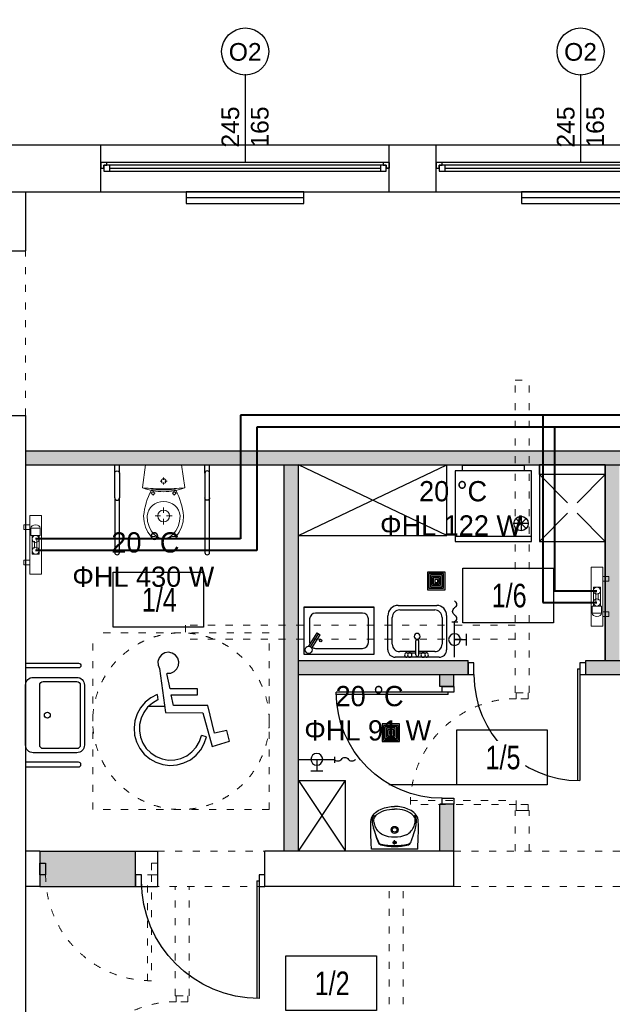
# Model space of a CAD drawing. Header units: millimetres. Extents: x 3698380 to 4312681, y 939872 to 1104488.
# Tile 61 of 93: x 4077699 to 4082736, y 1046630 to 1054991. Entities that reach past the tile are written whole.
import ezdxf
from ezdxf.enums import TextEntityAlignment as Align
from ezdxf.lldxf.tags import DXFTag

# ---------------------------------------------------------------- set-up
doc = ezdxf.new("R2010")
doc.units = ezdxf.units.MM
doc.header["$LTSCALE"] = 10
for name, pattern in [('ACAD_ISO03W100', [30, 12, -18]), ('CENTER', [2, 1.25, -0.25, 0.25, -0.25]), ('CHSW', [0])]:
    doc.linetypes.add(name, pattern=pattern)
for name, color, linetype, lineweight in [('0 20 cienka', 8, 'Continuous', 20), ('a_sc_nośna', 2, 'Continuous', 100), ('bloki', 214, 'Continuous', 13), ('SAN_Armatura CO na rzucie', 7, 'Continuous', 13), ('SAN_Grzejniki CO na rzucie', 7, 'Continuous', 13), ('SAN_Przewody powrotne CO na rzucie', 5, 'Continuous', 40), ('SAN_Przewody zasilające CO na rzucie', 1, 'Continuous', 40)]:
    doc.layers.add(name, color=color, linetype=linetype, lineweight=lineweight)
for name, color, linetype in [('15_LINIA_CIENKA', 1, 'Continuous'), ('A_bloki', 252, 'Continuous'), ('A_kreskowanie', 8, 'Continuous'), ('A_opis_pom', 3, 'Continuous'), ('A_sc_istn', 252, 'Continuous'), ('A_sc_proj', 2, 'Continuous'), ('A_stolarka', 252, 'Continuous'), ('A_wymiary', 1, 'Continuous'), ('MUREK', 6, 'Continuous'), ('SAN_Piony CO na rzucie', 8, 'Continuous'), ('W', 8, 'CENTER')]:
    doc.layers.add(name, color=color, linetype=linetype)
doc.layers.add('SAN_Etykiety pomieszczeń na rzucie', color=7, linetype='Continuous', true_color=0x8e8e8e)
doc.styles.add('Etykiety pomieszczeń na rzucie', font='txt')
doc.styles.get("Standard").update_dxf_attribs({"font": 'arial.ttf'})
doc.styles.add('Strzałki', font='ic-isocp.shx', dxfattribs={"width": 0.8})
tags = doc.linetypes.add('DASHED', pattern=[19.05, 12.7, -6.35]).pattern_tags.tags
tags[6:7] = [DXFTag(74, 4), DXFTag(75, 0), DXFTag(340, '0'), DXFTag(46, 1.0), DXFTag(50, 0.0), DXFTag(44, 0.0), DXFTag(45, 0.0)]
tags[4:5] = [DXFTag(74, 4), DXFTag(75, 0), DXFTag(340, '0'), DXFTag(46, 1.0), DXFTag(50, 0.0), DXFTag(44, 0.0), DXFTag(45, 0.0)]
doc.linetypes.add('TRACKS', pattern='A,0.15,[130,ltypeshp.shx,S=0.25,R=0,X=0,Y=0],0.15', length=0.3)

# ---------------------------------------------------------------- blocks, each defined once
blk = doc.blocks.new('*U462')
at = {"color": 252}
for p, q in [((-95, 20), (-100, 20)), ((-97.5, 15), (-97.5, 17.5)), ((-97.5, 17.5), (-95, 17.5)), ((-92.5, 17.5), (-97.5, 17.5)), ((-97.5, 17.5), (-97.5, 12.5)), ((-95, 17.5), (-95, 20)), ((140, 20), (-95, 20)), ((-92.5, 12.5), (-92.5, 17.5)), ((137.5, 17.5), (-92.5, 17.5)), ((142.5, 17.5), (137.5, 17.5)), ((137.5, 17.5), (137.5, 12.5)), ((145, 20), (140, 20)), ((140, 20), (140, 17.5)), ((140, 17.5), (142.5, 17.5)), ((142.5, 17.5), (142.5, 15)), ((142.5, 12.5), (142.5, 17.5)), ((-100, 15), (-97.5, 15)), ((-97.5, 12.5), (-92.5, 12.5)), ((-92.5, 15), (137.5, 15)), ((-92.5, 12.5), (137.5, 12.5)), ((-92.5, 12.5), (137.5, 12.5)), ((137.5, 12.5), (142.5, 12.5)), ((142.5, 15), (145, 15))]:
    blk.add_line(p, q, dxfattribs=at)
for points in [[(-100, 20), (-100, 15), (-97.5, 15)], [(145, 20), (145, 14.99), (142.5, 15)]]:
    blk.add_lwpolyline(points, dxfattribs=at)
blk = doc.blocks.new('*U338')
at = {"color": 252}
blk.add_lwpolyline([(75, 0), (0, 0)], dxfattribs=at)
for tag, p in [('S', (30, 5)), ('H', (30, -20))]:
    blk.add_attdef(tag, text='', height=15, dxfattribs=at).set_placement(p, align=Align.CENTER)
blk = doc.blocks.new('drzwiniepe')
at = {"layer": 'A_stolarka', "ltscale": 2}
for p, q in [((1098870.7, 962140.2), (1098870.7, 963140)), ((1098890.7, 962140.2), (1098890.7, 963140.2)), ((1098870.7, 962140.2), (1098890.7, 962140.2))]:
    blk.add_line(p, q, dxfattribs=at)
for points in [[(1097840.7, 962190.2), (1097890.7, 962190.2), (1097890.7, 962090.2), (1097840.7, 962090.2)], [(1098890.7, 962190.2), (1098940.7, 962190.2), (1098940.7, 962090.2), (1098890.7, 962090.2)]]:
    blk.add_lwpolyline(points, close=True, dxfattribs=at)
blk.add_arc((1098890.7, 962140.2), 1000, 90, 180, dxfattribs=at)
blk = doc.blocks.new('UMY2')
for points in [[(-25.5, 0), (25.5, 0, -0.414214), (32, -6.5), (32, -43.5, -0.414214), (25.5, -50), (-25.5, -50, -0.414214), (-32, -43.5), (-32, -6.5, -0.414214)], [(-25.5, -12), (25.5, -12, -0.414214), (28.5, -15), (28.5, -43.5, -0.414214), (25.5, -46.5), (-25.5, -46.5, -0.414214), (-28.5, -43.5), (-28.5, -15, -0.414214)]]:
    blk.add_lwpolyline(points, format="xyb", close=True)
blk.add_circle((0, -18.5), 2.5)
blk = doc.blocks.new('A$C39F57054')
at = {"layer": '15_LINIA_CIENKA', "color": 8, "lineweight": 25}
for p, q in [((19.47, 78.21), (17.79, 76.13)), ((21.78, 79.55), (19.47, 78.21)), ((24.42, 79.99), (21.78, 79.55)), ((27.04, 79.47), (24.42, 79.99)), ((29.31, 78.06), (27.04, 79.47)), ((30.93, 75.93), (29.31, 78.06)), ((17.79, 76.13), (16.95, 73.6)), ((16.95, 73.6), (17.06, 70.93)), ((17.06, 70.93), (18.1, 68.47)), ((30.38, 68.28), (31.5, 70.7)), ((31.69, 73.37), (30.93, 75.93)), ((31.5, 70.7), (31.69, 73.37)), ((18.1, 68.47), (22.27, 37.34)), ((25.53, 54.23), (23.33, 65.02)), ((23.35, 65.19), (26.02, 65.33)), ((26.02, 65.33), (28.47, 66.41)), ((28.47, 66.41), (30.38, 68.28)), ((16.44, 50.18), (11.91, 47.86)), ((16.44, 50.18), (16.95, 46.37)), ((45.01, 54.15), (25.53, 54.23)), ((27.96, 42.35), (26.4, 49.97)), ((26.4, 49.97), (45, 49.89)), ((45, 49.89), (45.01, 54.15)), ((7.93, 44.7), (4.64, 40.82)), ((11.91, 47.86), (7.93, 44.7)), ((13.02, 44.12), (9.62, 41.12)), ((16.95, 46.37), (13.02, 44.12)), ((52.21, 42.25), (27.96, 42.35)), ((57.02, 22.69), (52.21, 42.25)), ((2.16, 36.38), (0.59, 31.55)), ((4.64, 40.82), (2.16, 36.38)), ((6.9, 37.49), (4.97, 33.4)), ((9.62, 41.12), (6.9, 37.49)), ((22.27, 37.34), (48.72, 37.23)), ((48.72, 37.23), (55.24, 13.3)), ((0.59, 31.55), (0, 26.5)), ((3.91, 28.99), (3.76, 24.47)), ((4.97, 33.4), (3.91, 28.99)), ((0, 26.5), (0.4, 21.43)), ((0.4, 21.43), (1.78, 16.53)), ((3.76, 24.47), (4.53, 20)), ((46.3, 16.77), (47.74, 21.06)), ((51.37, 20.24), (47.74, 21.06)), ((65.68, 24.58), (57.02, 22.69)), ((67.54, 17.02), (65.68, 24.58)), ((1.78, 16.53), (4.08, 12)), ((4.53, 20), (6.19, 15.79)), ((6.19, 15.79), (8.66, 11.99)), ((44.01, 12.86), (46.3, 16.77)), ((47.25, 11), (49.76, 15.42)), ((49.76, 15.42), (51.37, 20.24)), ((55.24, 13.3), (67.54, 17.02)), ((4.08, 12), (7.23, 8)), ((7.23, 8), (11.09, 4.69)), ((8.66, 11.99), (11.85, 8.78)), ((11.85, 8.78), (15.62, 6.27)), ((37.34, 6.8), (40.98, 9.49)), ((39.91, 4.02), (43.92, 7.15)), ((40.98, 9.49), (44.01, 12.86)), ((43.92, 7.15), (47.25, 11)), ((11.09, 4.69), (15.52, 2.2)), ((15.52, 2.2), (20.35, 0.61)), ((15.62, 6.27), (19.83, 4.58)), ((19.83, 4.58), (24.28, 3.77)), ((20.35, 0.61), (25.4, 0)), ((24.28, 3.77), (28.81, 3.89)), ((25.4, 0), (30.47, 0.38)), ((28.81, 3.89), (33.22, 4.91)), ((30.47, 0.38), (35.37, 1.74)), ((33.22, 4.91), (37.34, 6.8)), ((35.37, 1.74), (39.91, 4.02))]:
    blk.add_line(p, q, dxfattribs=at)
at = {"layer": 'W', "color": 8, "linetype": 'Continuous', "ltscale": 4}
blk.add_line((21.69, 41.7), (10.28, 41.7), dxfattribs=at)
blk = doc.blocks.new('rsredg')
at = {"layer": 'A_bloki', "linetype": 'Continuous'}
for p, q in [((538293, -1273211.6), (538292.4, -1273228.3)), ((538293.7, -1273194.3), (538293, -1273211.6)), ((538687.2, -1273194.3), (538293.7, -1273194.3)), ((538687.2, -1273194.3), (538687.9, -1273211.6)), ((538687.9, -1273211.6), (538688.6, -1273228.3)), ((538289.8, -1273301.6), (538288.6, -1273337.6)), ((538291, -1273264.3), (538289.8, -1273301.6)), ((538292.4, -1273228.3), (538291, -1273264.3)), ((538340.8, -1273284.9), (538334, -1273306)), ((538347, -1273265.7), (538340.8, -1273284.9)), ((538352.4, -1273250.7), (538347, -1273265.7)), ((538359.7, -1273238.6), (538352.4, -1273250.7)), ((538472.5, -1273252.4), (538508.5, -1273252.4)), ((538490.5, -1273234.4), (538490.5, -1273270.4)), ((538621.3, -1273238.6), (538623.7, -1273242.5)), ((538623.7, -1273242.5), (538626.3, -1273247.6)), ((538626.3, -1273247.6), (538630.2, -1273256.2)), ((538630.2, -1273256.2), (538635.1, -1273269.4)), ((538635.1, -1273269.4), (538637.8, -1273277.6)), ((538637.8, -1273277.6), (538640.8, -1273286.7)), ((538640.8, -1273286.7), (538647.2, -1273306.8)), ((538688.6, -1273228.3), (538689.9, -1273264.3)), ((538689.9, -1273264.3), (538691.2, -1273301.6)), ((538691.2, -1273301.6), (538692.3, -1273337.6)), ((538287.7, -1273370.3), (538287.6, -1273400.5)), ((538288.6, -1273337.6), (538287.7, -1273370.3)), ((538312.6, -1273372.6), (538306.5, -1273400.5)), ((538316.7, -1273358.6), (538312.6, -1273372.6)), ((538321.6, -1273343.5), (538316.7, -1273358.6)), ((538327.4, -1273326.2), (538321.6, -1273343.5)), ((538334.9, -1273370.3), (538325.4, -1273390.9)), ((538334, -1273306), (538327.4, -1273326.2)), ((538341.2, -1273359.9), (538334.9, -1273370.3)), ((538349, -1273349.5), (538341.2, -1273359.9)), ((538358.4, -1273339.2), (538349, -1273349.5)), ((538368.7, -1273329.9), (538358.4, -1273339.2)), ((538379.2, -1273322.1), (538368.7, -1273329.9)), ((538389.2, -1273316.2), (538379.2, -1273322.1)), ((538591.9, -1273316.2), (538601.8, -1273322.1)), ((538601.8, -1273322.1), (538612.3, -1273329.9)), ((538612.3, -1273329.9), (538622.6, -1273339.2)), ((538622.6, -1273339.2), (538632, -1273349.5)), ((538632, -1273349.5), (538639.8, -1273359.9)), ((538639.8, -1273359.9), (538646.1, -1273370.3)), ((538646.1, -1273370.3), (538655.6, -1273390.9)), ((538647.2, -1273306.8), (538653.7, -1273326.5)), ((538653.7, -1273326.5), (538659.4, -1273343.6)), ((538659.4, -1273343.6), (538664.3, -1273358.7)), ((538664.3, -1273358.7), (538668.4, -1273372.6)), ((538668.4, -1273372.6), (538674.4, -1273400.5)), ((538692.3, -1273337.6), (538693.3, -1273370.3)), ((538693.3, -1273370.3), (538693.4, -1273400.5)), ((538287.6, -1273400.5), (538288.9, -1273429.6)), ((538288.9, -1273429.6), (538290.8, -1273443.9)), ((538290.8, -1273443.9), (538294.4, -1273458)), ((538294.4, -1273458), (538300, -1273471.5)), ((538306.5, -1273400.5), (538303.6, -1273429.4)), ((538303.6, -1273429.4), (538303.9, -1273443.9)), ((538303.9, -1273443.9), (538306.6, -1273457.9)), ((538306.6, -1273457.9), (538312.1, -1273470.9)), ((538315.9, -1273422.3), (538314.4, -1273433.4)), ((538314.4, -1273433.4), (538314.7, -1273444.5)), ((538314.7, -1273444.5), (538317.1, -1273455.5)), ((538318.4, -1273411.6), (538315.9, -1273422.3)), ((538317.1, -1273455.5), (538321.4, -1273465.8)), ((538325.4, -1273390.9), (538318.4, -1273411.6)), ((538321.4, -1273465.8), (538327.4, -1273475.3)), ((538659.7, -1273465.8), (538653.7, -1273475.3)), ((538655.6, -1273390.9), (538662.6, -1273411.6)), ((538663.9, -1273455.5), (538659.7, -1273465.8)), ((538662.6, -1273411.6), (538665.2, -1273422.3)), ((538666.3, -1273444.5), (538663.9, -1273455.5)), ((538665.2, -1273422.3), (538666.6, -1273433.4)), ((538666.6, -1273433.4), (538666.3, -1273444.5)), ((538674.4, -1273457.9), (538668.8, -1273470.9)), ((538674.4, -1273400.5), (538677.4, -1273429.4)), ((538677, -1273443.9), (538674.4, -1273457.9)), ((538677.4, -1273429.4), (538677, -1273443.9)), ((538686.5, -1273458), (538681, -1273471.5)), ((538690.1, -1273443.9), (538686.5, -1273458)), ((538692, -1273429.6), (538690.1, -1273443.9)), ((538693.4, -1273400.5), (538692, -1273429.6)), ((538300, -1273471.5), (538307.3, -1273484.1)), ((538307.3, -1273484.1), (538316.4, -1273495.5)), ((538312.1, -1273470.9), (538319.7, -1273483.2)), ((538316.4, -1273495.5), (538326.8, -1273505.8)), ((538326.8, -1273505.8), (538338.4, -1273514.8)), ((538327.4, -1273475.3), (538334.7, -1273483.9)), ((538334.7, -1273483.9), (538343.1, -1273491.5)), ((538338.4, -1273514.8), (538350.8, -1273522.7)), ((538343.1, -1273491.5), (538361.6, -1273504.3)), ((538350.8, -1273522.7), (538377, -1273535.1)), ((538361.6, -1273504.3), (538381.7, -1273514.1)), ((538377, -1273535.1), (538404.6, -1273544.4)), ((538381.7, -1273514.1), (538402.7, -1273521.7)), ((538402.7, -1273521.7), (538424.3, -1273527.7)), ((538404.6, -1273544.4), (538432.9, -1273551.3)), ((538424.3, -1273527.7), (538446.2, -1273532.2)), ((538432.9, -1273551.3), (538461.6, -1273555.8)), ((538446.2, -1273532.2), (538468.3, -1273534.8)), ((538468.3, -1273534.8), (538490.6, -1273535.8)), ((538512.7, -1273534.8), (538490.5, -1273535.8)), ((538534.9, -1273532.2), (538512.7, -1273534.8)), ((538548.1, -1273551.3), (538519.4, -1273555.8)), ((538556.8, -1273527.7), (538534.9, -1273532.2)), ((538576.3, -1273544.4), (538548.1, -1273551.3)), ((538578.3, -1273521.7), (538556.8, -1273527.7)), ((538603.9, -1273535.1), (538576.3, -1273544.4)), ((538599.3, -1273514.1), (538578.3, -1273521.7)), ((538619.4, -1273504.3), (538599.3, -1273514.1)), ((538630.2, -1273522.7), (538603.9, -1273535.1)), ((538638, -1273491.5), (538619.4, -1273504.3)), ((538642.5, -1273514.8), (538630.2, -1273522.7)), ((538646.3, -1273483.9), (538638, -1273491.5)), ((538654.1, -1273505.8), (538642.5, -1273514.8)), ((538653.7, -1273475.3), (538646.3, -1273483.9)), ((538664.6, -1273495.5), (538654.1, -1273505.8)), ((538668.8, -1273470.9), (538661.3, -1273483.2)), ((538673.6, -1273484.1), (538664.6, -1273495.5)), ((538681, -1273471.5), (538673.6, -1273484.1)), ((538461.6, -1273555.8), (538490.5, -1273557.9)), ((538519.4, -1273555.8), (538490.5, -1273557.9))]:
    blk.add_line(p, q, dxfattribs=at)
for centre, radius, start, end in [((538490.5, -1273655.8), 442.6, 74.50029, 105.49971), ((539261.9, -1273654), 990.1, 155.4826, 163.59349), ((538381.3, -1273254.8), 27.1, 109.68294, 143.11023), ((538382.2, -1273260.1), 27.1, 100.5561, 141.31834), ((538490.5, -1273844), 621, 79.49234, 100.50766), ((538490.5, -1273552.6), 257.2, 66.78838, 113.21162), ((538490.5, -1273252.4), 12.2, 360, 180), ((538490.5, -1273252.4), 12.2, 180, 360), ((538598.8, -1273260.1), 27.1, 38.68166, 79.44389), ((538599.6, -1273254.8), 27.1, 36.88977, 70.31706), ((538490.5, -1273358.8), 29.7, 360, 180), ((538490.5, -1273358.8), 29.7, 180, 360), ((538490.5, -1273358.8), 19.4, 360, 180), ((538490.5, -1273358.8), 19.4, 180, 360)]:
    blk.add_arc(centre, radius, start, end, dxfattribs=at)
blk = doc.blocks.new('jndf')
at = {"layer": 'A_stolarka', "ltscale": 2}
for p, q in [((6685.7, -1555593.7), (6685.7, -1556543.7)), ((6685.7, -1555593.7), (6705.7, -1555593.7)), ((6705.7, -1555593.7), (6705.7, -1556543.7))]:
    blk.add_line(p, q, dxfattribs=at)
for points in [[(5755.7, -1555643.7), (5805.7, -1555643.7), (5805.7, -1555543.7), (5755.7, -1555543.7)], [(6705.7, -1555643.7), (6755.7, -1555643.7), (6755.7, -1555543.7), (6705.7, -1555543.7)]]:
    blk.add_lwpolyline(points, close=True, dxfattribs=at)
blk.add_arc((6705.7, -1555643.7), 900, 180, 270, dxfattribs=at)
blk = doc.blocks.new('kran ze złączką 2d - kran ze złączką 2d-1891425-1 PIĘTRO')
at = {"layer": 'A_bloki'}
for p, q in [((0, 2.18), (0, -2.82)), ((29.99, 0.01), (0, 0)), ((14.99, 0), (15, -10)), ((10, -10), (20, -10))]:
    blk.add_line(p, q, dxfattribs=at)
blk.add_circle((14.99, 0), 5, dxfattribs=at)
for centre, start, end in [((-8.87, -1.79), 31.09504, 148.90496), ((-2.93, 1.79), 211.09504, 328.90496), ((-14.81, 1.79), 211.09504, 328.90496)]:
    blk.add_arc(centre, 3.47, start, end, dxfattribs=at)
blk = doc.blocks.new('Wpust podłogowy - DN 100-1891426-1 PIĘTRO')
at = {"layer": 'A_bloki'}
for p, q in [((7.5, 7.5), (-7.5, 7.5)), ((-7.5, 7.5), (-7.5, -7.5)), ((7.5, 7.5), (-7.5, 7.5)), ((-7.5, 7.5), (-7.5, -7.5)), ((6.25, 6.25), (-6.25, 6.25)), ((-6.25, 6.25), (-6.25, -6.25)), ((5, 5), (-5, 5)), ((-5, 5), (-5, -5)), ((3.75, 3.75), (-3.75, 3.75)), ((-3.75, 3.75), (-3.75, -3.75)), ((2.5, 2.5), (-2.5, 2.5)), ((-2.5, 2.5), (-2.5, -2.5)), ((1.25, 1.25), (-1.25, 1.25)), ((-1.25, 1.25), (-1.25, -1.25)), ((1.25, -1.25), (1.25, 1.25)), ((2.5, -2.5), (2.5, 2.5)), ((3.75, -3.75), (3.75, 3.75)), ((5, -5), (5, 5)), ((6.25, -6.25), (6.25, 6.25)), ((7.5, -7.5), (7.5, 7.5)), ((7.5, -7.5), (7.5, 7.5)), ((-7.5, -7.5), (7.5, -7.5)), ((-7.5, -7.5), (7.5, -7.5)), ((-6.25, -6.25), (6.25, -6.25)), ((-5, -5), (5, -5)), ((-3.75, -3.75), (3.75, -3.75)), ((-2.5, -2.5), (2.5, -2.5)), ((-1.25, -1.25), (1.25, -1.25))]:
    blk.add_line(p, q, dxfattribs=at)
blk = doc.blocks.new('zlew_ 1 komora_ gospodarczy_ 01 - 500 x 440mm-1748953-1 PIĘTRO')
at = {"layer": 'A_bloki'}
for p, q in [((-14.54, 25.99), (18.13, 25.99)), ((-14.54, 25.99), (18.13, 25.99)), ((-23.43, -11.66), (-23.43, 17.1)), ((-23.43, -11.66), (-23.43, 17.1)), ((-13.27, 22.18), (16.41, 22.18)), ((26.57, 17.55), (26.57, -11.66)), ((26.57, 17.55), (26.57, -11.66)), ((-19.62, -6.9), (-19.62, 15.83)), ((22.76, 15.83), (22.76, -6.9)), ((0.3, -16.07), (0.3, -4.04)), ((2.84, -16.07), (2.84, -4.04)), ((0.3, -13.25), (-13.27, -13.25)), ((-7.32, -14.2), (0.3, -14.2)), ((16.41, -13.25), (2.84, -13.25)), ((2.84, -14.2), (9.19, -14.2)), ((20.22, -18.01), (-17.08, -18.01)), ((20.22, -18.01), (-17.08, -18.01)), ((9.19, -18.01), (-7.32, -18.01))]:
    blk.add_line(p, q, dxfattribs=at)
for centre, radius, start, end in [((-14.54, 17.1), 8.89, 90, 180), ((-14.54, 17.1), 8.89, 90, 180), ((18.13, 17.55), 8.44, 0, 90), ((18.13, 17.55), 8.44, 360, 90), ((-13.27, 15.83), 6.35, 90, 180), ((16.41, 15.83), 6.35, 360, 90), ((1.57, -0.32), 2.54, 360, 180), ((-13.27, -6.9), 6.35, 180, 270), ((1.57, -0.32), 2.54, 180, 0), ((1.57, -4.04), 1.27, 360, 180), ((16.41, -6.9), 6.35, 270, 0), ((-17.08, -11.66), 6.35, 180, 270), ((-17.08, -11.66), 6.35, 180, 270), ((-7.32, -16.11), 1.91, 90, 270), ((-4.78, -16.11), 1.9, 360, 180), ((-4.78, -16.11), 1.9, 180, 0), ((1.57, -16.07), 1.27, 180, 0), ((6.65, -16.11), 1.9, 0, 180), ((6.65, -16.11), 1.9, 180, 0), ((9.19, -16.11), 1.9, 270, 90), ((20.22, -11.66), 6.35, 270, 0), ((20.22, -11.66), 6.35, 270, 0)]:
    blk.add_arc(centre, radius, start, end, dxfattribs=at)
blk = doc.blocks.new('d')
at = {"layer": 'A_kreskowanie', "ltscale": 2}
h = blk.add_hatch(color=252, dxfattribs=at)
h.dxf.hatch_style = 1
h.paths.add_polyline_path([(3731432.76, 791007.02), (3731312.76, 791007.02), (3731312.76, 789647.02), (3731432.76, 789647.02)])
h.paths.add_polyline_path([(3732874.74, 789327.02), (3732874.74, 789347.02), (3731432.76, 789347.02), (3731432.76, 789227.02), (3732874.74, 789227.02)])
h.paths.add_polyline_path([(3732754.74, 789227.02), (3732634.74, 789227.02), (3732634.74, 789127.02), (3732754.74, 789127.02)])
h.paths.add_polyline_path([(3734281.53, 789347.02), (3733874.74, 789347.02), (3733874.74, 789227.02), (3734281.53, 789227.02)])
h.paths.add_polyline_path([(3734161.53, 791007.02), (3734041.53, 791007.02), (3734041.53, 790927.02), (3734041.53, 790357.02), (3734041.53, 789347.02), (3734161.53, 789347.02)])
h.paths.add_polyline_path([(3736381.9, 791007.02), (3736261.9, 791007.02), (3736261.9, 789347.02), (3735463.65, 789347.02), (3735314.74, 789347.02), (3735314.74, 789227.02), (3736381.9, 789227.02)])
h.paths.add_polyline_path([(3735583.65, 789227.02), (3735463.65, 789227.02), (3735463.65, 787727.02), (3735583.65, 787727.02)])
h.paths.add_polyline_path([(3732754.74, 788122.56), (3732634.74, 788122.56), (3732634.74, 787727.02), (3732754.74, 787727.02)])
h.paths.add_polyline_path([(3731432.76, 789527.02), (3731312.76, 789527.02), (3731312.76, 787727.02), (3731432.76, 787727.02)])
h.paths.add_polyline_path([(3730049.12, 787727.02), (3729235.08, 787727.02), (3729235.08, 787627.02), (3729285.08, 787627.02), (3729285.08, 787527.02, 0.0278424), (3729290.65, 787427.02), (3730049.12, 787427.02)])
h.paths.add_polyline_path([(3729285.08, 787527.02), (3729235.08, 787527.02), (3729235.08, 787427.02), (3729290.65, 787427.02, -0.0278424)], flags=17)
h.paths.add_polyline_path([(3729285.08, 787627.02), (3729235.08, 787627.02), (3729235.08, 787527.02), (3729285.08, 787527.02)], flags=17)
h.paths.add_polyline_path([(3729114.74, 784607.02), (3728714.74, 784607.02), (3728714.74, 783607.02), (3729114.74, 783607.02)])
h.paths.add_polyline_path([(3729220.66, 783607.02), (3729114.74, 783607.02), (3729114.74, 783487.02), (3729220.66, 783487.02)])
h.paths.add_polyline_path([(3729309.74, 783607.02), (3729220.66, 783607.02), (3729220.66, 783487.02), (3729309.74, 783487.02)])
h.paths.add_polyline_path([(3732204.74, 783607.02), (3730709.74, 783607.02), (3730709.74, 783487.02), (3732204.74, 783487.02)])
h.paths.add_polyline_path([(3732324.74, 783707.02), (3732204.74, 783707.02), (3732204.74, 781627.02), (3732324.74, 781627.02)])
h.paths.add_polyline_path([(3735344.74, 786027.02), (3735224.74, 786027.02), (3732324.74, 786027.02), (3732324.74, 785907.02), (3735224.74, 785907.02), (3735224.74, 781627.02), (3735344.74, 781627.02)])
h.paths.add_polyline_path([(3744114.74, 791127.02), (3735314.74, 791127.02), (3735314.74, 791007.02), (3744114.74, 791007.02)])
h.paths.add_polyline_path([(3740100.05, 791007.02), (3739980.05, 791007.02), (3739980.05, 787727.02), (3740100.05, 787727.02)])
h.paths.add_polyline_path([(3742214.74, 791007.02), (3742094.74, 791007.02), (3742094.74, 787727.02), (3742214.74, 787727.02)])
h.paths.add_polyline_path([(3727024.74, 793327.02), (3726904.74, 793327.02), (3726904.74, 789127.02), (3727024.74, 789127.02)])
h = blk.add_hatch(color=252, dxfattribs=at)
h.dxf.hatch_style = 1
h.paths.add_polyline_path([(3733274.74, 791127.02), (3729114.74, 791127.02), (3729114.74, 791007.02), (3732204.74, 791007.02), (3733274.74, 791007.02)])
h.paths.add_polyline_path([(3733394.74, 791127.02), (3733274.74, 791127.02), (3733274.74, 791007.02), (3733394.74, 791007.02)])
h.paths.add_polyline_path([(3735194.74, 791127.02), (3733394.74, 791127.02), (3733394.74, 791007.02), (3733824.74, 791007.02), (3734041.53, 791007.02), (3735194.74, 791007.02)])
h.paths.add_polyline_path([(3735314.74, 791127.02), (3735194.74, 791127.02), (3735194.74, 791007.02), (3735314.74, 791007.02)])
h.paths.add_polyline_path([(3731432.76, 789647.02), (3731312.76, 789647.02), (3731312.76, 789527.02), (3731432.76, 789527.02)])
at = {"color": 252}
blk.add_lwpolyline([(3729235.08, 787527.02), (3729235.08, 787627.02), (3729285.08, 787627.02), (3729285.08, 787527.02)], close=True, dxfattribs=at)
at = {"layer": '0 20 cienka', "color": 252, "linetype": 'ACAD_ISO03W100', "ltscale": 0.5}
for p, q in [((3729114.74, 791427.02), (3729114.74, 792827.02)), ((3729685.48, 788081.68), (3729685.48, 789581.68)), ((3731185.48, 789581.68), (3729685.48, 789581.68)), ((3731185.48, 788081.68), (3731185.48, 789581.68)), ((3731185.48, 788081.68), (3729685.48, 788081.68)), ((3730235.08, 787727.02), (3731149.12, 787727.02)), ((3732754.74, 787727.02), (3734254.74, 787727.02)), ((3731149.12, 787427.02), (3730235.08, 787427.02)), ((3732754.74, 787427.02), (3734254.74, 787427.02))]:
    blk.add_line(p, q, dxfattribs=at)
for points in [[(3733274.74, 789072.56), (3733274.74, 791727.02)], [(3733274.74, 791727.02), (3733394.74, 791727.02)], [(3733394.74, 789072.56), (3733394.74, 791727.02)], [(3733274.74, 789647.02), (3730474.74, 789647.02)], [(3730474.74, 789647.02), (3730474.74, 789527.02)], [(3733274.74, 789527.02), (3730474.74, 789527.02)], [(3733274.74, 787727.02), (3733274.74, 788072.56)], [(3733394.74, 788072.56), (3733274.74, 788072.56)], [(3733394.74, 787727.02), (3733394.74, 788072.56)], [(3730384.74, 786499.45), (3730384.74, 787427.02)], [(3730504.74, 786499.45), (3730504.74, 787427.02)], [(3732204.74, 781627.02), (3732204.74, 787427.02)], [(3732324.74, 781627.02), (3732324.74, 787427.02)], [(3730384.74, 786499.45), (3730504.74, 786499.45)]]:
    blk.add_lwpolyline(points, dxfattribs=at)
for points in [[(3733284.74, 789072.56), (3733384.74, 789072.56), (3733384.74, 789022.56), (3733284.74, 789022.56)], [(3732384.74, 788157.56), (3733284.74, 788157.56), (3733284.74, 788122.56), (3732384.74, 788122.56)], [(3733384.74, 788072.56), (3733384.74, 788122.56), (3733284.74, 788122.56), (3733284.74, 788072.56)], [(3730235.08, 787627.02), (3730185.08, 787627.02), (3730185.08, 787527.02), (3730235.08, 787527.02)], [(3730150.08, 786627.02), (3730150.08, 787527.02), (3730185.08, 787527.02), (3730185.08, 786627.02)], [(3730394.74, 786499.45), (3730494.74, 786499.45), (3730494.74, 786449.45), (3730394.74, 786449.45)]]:
    blk.add_lwpolyline(points, close=True, dxfattribs=at)
blk.add_circle((3730435.48, 788831.68), 750, dxfattribs=at)
for centre, start, end in [((3733284.74, 788122.56), 90, 180), ((3730185.08, 787527.02), 180, 270), ((3730394.74, 785549.45), 90, 180)]:
    blk.add_arc(centre, 900, start, end, dxfattribs=at)
at = {"layer": 'A_bloki', "color": 252, "linetype": 'Continuous'}
for p, q in [((3731432.76, 790407.02), (3732695.88, 791007.02)), ((3732695.88, 790407.02), (3731432.76, 791007.02)), ((3732695.88, 790407.02), (3732695.88, 791007.02)), ((3733719.42, 790684.88), (3733481.53, 790927.02)), ((3733803.63, 790684.88), (3734041.53, 790927.02)), ((3733481.53, 790357.02), (3733719.42, 790599.16)), ((3734041.53, 790357.02), (3733803.63, 790599.16)), ((3731432.76, 790407.02), (3732695.88, 790407.02)), ((3732078.56, 789799.44), (3731478.56, 789799.44)), ((3731478.56, 789799.44), (3731478.56, 789399.74)), ((3731478.56, 789799.44), (3732078.56, 789799.44)), ((3732078.56, 789399.74), (3732078.56, 789799.44)), ((3731528.56, 789699.44), (3731528.56, 789499.74)), ((3731978.56, 789749.44), (3731578.56, 789749.44)), ((3732028.56, 789499.74), (3732028.56, 789699.44)), ((3731521.65, 789467.56), (3731592.81, 789580.57)), ((3731536.48, 789462.97), (3731605.5, 789572.58)), ((3731547.04, 789451.57), (3731618.19, 789564.59)), ((3731592.81, 789580.57), (3731618.19, 789564.59)), ((3731578.56, 789449.74), (3731978.56, 789449.74)), ((3731478.56, 789399.74), (3732078.56, 789399.74)), ((3731432.76, 788327.02), (3731832.76, 788327.02)), ((3731432.76, 788327.02), (3731832.76, 787727.02)), ((3731432.76, 787727.02), (3731832.76, 788327.02)), ((3731832.76, 787727.02), (3731832.76, 788327.02))]:
    blk.add_line(p, q, dxfattribs=at)
at = {"layer": 'A_bloki', "color": 252}
for p, q in [((3733386.72, 790510.07), (3733264.47, 790510.07)), ((3733282.37, 790553.29), (3733368.82, 790466.85)), ((3733368.82, 790553.29), (3733282.37, 790466.85)), ((3733325.6, 790571.19), (3733325.6, 790448.95)), ((3733414.35, 790399.4), (3732764.35, 790399.4))]:
    blk.add_line(p, q, dxfattribs=at)
for points in [[(3729872.88, 790937.02), (3729872.88, 791007.02)], [(3729912.88, 790937.02), (3729912.88, 791007.02)], [(3730638.17, 790937.02), (3730638.17, 791007.02)], [(3730678.17, 790937.02), (3730678.17, 791007.02)]]:
    blk.add_lwpolyline(points, dxfattribs=at)
for points in [[(3732827.96, 790957.02), (3732827.96, 791006.33), (3733350.73, 791006.33), (3733350.73, 790957.02)], [(3732764.35, 790957.02), (3732764.35, 790357.02), (3733414.35, 790357.02), (3733414.35, 790957.02)]]:
    blk.add_lwpolyline(points, close=True, dxfattribs=at)
at = {"layer": 'A_bloki', "color": 252, "linetype": 'Continuous'}
for points in [[(3734041.53, 790357.02), (3734041.53, 791007.02), (3733481.53, 791007.02), (3733481.53, 790357.02)], [(3734041.53, 791007.02), (3734041.53, 790927.02), (3733481.53, 790927.02), (3733481.53, 791007.02)]]:
    blk.add_lwpolyline(points, close=True, dxfattribs=at)
at = {"layer": 'A_bloki', "color": 252}
for points in [[(3729872.88, 790727.02), (3729872.88, 790937.02, -1), (3729912.88, 790937.02), (3729912.88, 790727.02)], [(3730678.17, 790727.02), (3730678.17, 790937.02, 1), (3730638.17, 790937.02), (3730638.17, 790727.02)], [(3729872.88, 790727.02), (3729872.88, 790264.53, 1), (3729912.88, 790264.53), (3729912.88, 790727.02)], [(3729872.88, 790727.02), (3729872.88, 790727.02, 1), (3729912.88, 790727.02), (3729912.88, 790727.02)], [(3730638.17, 790727.02), (3730638.17, 790264.53, 1), (3730678.17, 790264.53), (3730678.17, 790727.02)], [(3730678.17, 790727.02), (3730678.17, 790727.02, -1), (3730638.17, 790727.02), (3730638.17, 790727.02)], [(3729114.74, 789323.19), (3729564.74, 789323.19, -1), (3729564.74, 789283.19), (3729114.74, 789283.19)], [(3729114.74, 788443.19), (3729564.74, 788443.19, 1), (3729564.74, 788483.19), (3729114.74, 788483.19)]]:
    blk.add_lwpolyline(points, format="xyb", dxfattribs=at)
blk.add_circle((3733325.6, 790510.07), 61.12, dxfattribs=at)
at = {"layer": 'A_bloki', "color": 252, "linetype": 'Continuous'}
for centre, radius in [((3731622.88, 789513.95), 10), ((3731520.5, 789437.58), 30)]:
    blk.add_circle(centre, radius, dxfattribs=at)
for centre, start, end in [((3731578.56, 789699.44), 90, 180), ((3731978.56, 789699.44), 0, 90), ((3731578.56, 789499.74), 180, 199.468731), ((3731578.56, 789499.74), 236.643051, 270), ((3731978.56, 789499.74), 270, 0)]:
    blk.add_arc(centre, 50, start, end, dxfattribs=at)
at = {"layer": 'A_opis_pom', "color": 252, "ltscale": 2}
blk.add_line((3732779.4, 788291.46), (3732202.52, 788291.46), dxfattribs=at)
for points in [[(3729858.27, 790096.2), (3730627.2, 790096.2), (3730627.2, 789630.78), (3729858.27, 789630.78)], [(3732831.37, 790131.89), (3733600.29, 790131.89), (3733600.29, 789666.47), (3732831.37, 789666.47)], [(3732779.4, 788756.89), (3733548.33, 788756.89), (3733548.33, 788291.46), (3732779.4, 788291.46)], [(3731327.16, 786839.01), (3732096.08, 786839.01), (3732096.08, 786373.58), (3731327.16, 786373.58)]]:
    blk.add_lwpolyline(points, close=True, dxfattribs=at)
at = {"layer": 'A_sc_istn', "color": 252}
for p, q in [((3730049.12, 787727.02), (3730235.08, 787727.02)), ((3730049.12, 787427.02), (3730235.08, 787427.02))]:
    blk.add_line(p, q, dxfattribs=at)
for points in [[(3722514.74, 788607.02), (3722514.74, 793727.02), (3744014.74, 793727.02), (3744014.74, 797027.02)], [(3722914.74, 788607.02), (3722914.74, 793327.02), (3744414.74, 793327.02), (3744414.74, 797027.02)], [(3729754.74, 793327.02), (3729754.74, 793727.02)], [(3732204.74, 793327.02), (3732204.74, 793727.02)], [(3732604.74, 793327.02), (3732604.74, 793727.02)], [(3729114.74, 793327.02), (3729114.74, 792827.02)], [(3729114.74, 791427.02), (3729114.74, 784607.02)], [(3729114.74, 791007.02), (3729114.74, 787727.02)], [(3729235.08, 787727.02), (3729114.74, 787727.02)], [(3729235.08, 787727.02), (3729235.08, 787427.02)], [(3730235.08, 787727.02), (3730235.08, 787427.02)], [(3732754.74, 787727.02), (3731149.12, 787727.02)], [(3729235.08, 787427.02), (3729114.74, 787427.02)], [(3732754.74, 787427.02), (3731149.12, 787427.02)]]:
    blk.add_lwpolyline(points, dxfattribs=at)
for points in [[(3731479.75, 793327.02), (3730479.75, 793327.02), (3730479.75, 793227.02), (3731479.75, 793227.02)], [(3734329.75, 793327.02), (3733329.75, 793327.02), (3733329.75, 793227.02), (3734329.75, 793227.02)]]:
    blk.add_lwpolyline(points, close=True, dxfattribs=at)
at = {"layer": 'A_sc_istn', "color": 252, "linetype": 'TRACKS', "ltscale": 20}
for points in [[(3731479.75, 793277.02), (3730479.75, 793277.02)], [(3734329.75, 793277.02), (3733329.75, 793277.02)]]:
    blk.add_lwpolyline(points, dxfattribs=at)
at = {"layer": 'A_sc_istn', "color": 252}
for centre in [(3730981.05, 794518.12), (3733831.05, 794518.12)]:
    blk.add_circle(centre, 200, dxfattribs=at)
at = {"layer": 'A_sc_proj', "color": 252, "ltscale": 2}
for p, q in [((3728714.74, 792827.02), (3729114.74, 792827.02)), ((3728714.74, 791427.02), (3729114.74, 791427.02)), ((3729114.74, 791007.02), (3731774.74, 791007.02)), ((3731312.76, 787727.02), (3731312.76, 791007.02)), ((3731312.76, 787727.02), (3731312.76, 791007.02)), ((3731432.76, 787727.02), (3731432.76, 791007.02)), ((3731432.76, 787727.02), (3731432.76, 791007.02)), ((3732204.74, 791007.02), (3733824.74, 791007.02)), ((3734041.53, 791007.02), (3734041.53, 789347.02)), ((3734041.53, 789347.02), (3734041.53, 791007.02)), ((3731432.76, 789347.02), (3732874.74, 789347.02)), ((3733874.74, 789347.02), (3734281.53, 789347.02)), ((3731432.76, 789227.02), (3732874.74, 789227.02)), ((3732634.74, 789127.02), (3732634.74, 789227.02)), ((3732634.74, 789127.02), (3732634.74, 789227.02)), ((3732754.74, 789127.02), (3732754.74, 789227.02)), ((3732754.74, 789127.02), (3732754.74, 789227.02)), ((3733874.74, 789227.02), (3734281.53, 789227.02)), ((3732634.74, 787727.02), (3732634.74, 788127.02)), ((3732634.74, 787727.02), (3732634.74, 788127.02)), ((3732754.74, 787727.02), (3732754.74, 788127.02)), ((3732754.74, 787727.02), (3732754.74, 788127.02)), ((3729235.08, 787727.02), (3730049.12, 787727.02)), ((3729235.08, 787427.02), (3730049.12, 787427.02))]:
    blk.add_line(p, q, dxfattribs=at)
at = {"layer": 'A_sc_proj', "color": 252, "ltscale": 16}
for p, q in [((3732874.74, 789227.02), (3732874.74, 789347.02)), ((3733874.74, 789227.02), (3733874.74, 789347.02)), ((3732754.74, 789127.02), (3732634.74, 789127.02)), ((3732754.74, 788127.02), (3732634.74, 788127.02)), ((3730049.12, 787427.02), (3730049.12, 787727.02)), ((3731149.12, 787427.02), (3731149.12, 787727.02)), ((3732754.74, 787427.02), (3732754.74, 787727.02))]:
    blk.add_line(p, q, dxfattribs=at)
at = {"layer": 'A_sc_proj', "color": 252, "ltscale": 2}
for points in [[(3729114.74, 791127.02), (3744114.74, 791127.02)], [(3729114.74, 791007.02), (3744114.74, 791007.02)], [(3729114.74, 791007.02), (3732204.74, 791007.02)]]:
    blk.add_lwpolyline(points, dxfattribs=at)
at = {"layer": 'bloki', "color": 252, "ltscale": 0.5}
for p, q in [((3730108.32, 790815.64), (3730134.88, 791007.02)), ((3730134.88, 791007.02), (3730440.9, 791007.02)), ((3730467.46, 790815.64), (3730440.9, 791007.02)), ((3730258.4, 790870.64), (3730276.89, 790870.64)), ((3730287.89, 790881.64), (3730287.89, 790900.13)), ((3730287.89, 790859.65), (3730287.89, 790841.15)), ((3730317.38, 790870.64), (3730298.88, 790870.64)), ((3730179.68, 790767.02), (3730191.1, 790767.02)), ((3730287.89, 790797.02), (3730193.75, 790797.02)), ((3730197.89, 790773.81), (3730197.89, 790785.23)), ((3730197.89, 790760.24), (3730197.89, 790748.82)), ((3730216.09, 790767.02), (3730204.67, 790767.02)), ((3730287.89, 790797.02), (3730382.02, 790797.02)), ((3730359.68, 790767.02), (3730371.1, 790767.02)), ((3730377.89, 790773.81), (3730377.89, 790785.23)), ((3730377.89, 790760.24), (3730377.89, 790748.82)), ((3730396.09, 790767.02), (3730384.67, 790767.02)), ((3730287.89, 790647.34), (3730287.89, 790599.95)), ((3730122.15, 790525.01), (3730117.89, 790574.52)), ((3730134.72, 790477.98), (3730122.15, 790525.01)), ((3730151.96, 790528.45), (3730147.89, 790574.52)), ((3730163.92, 790485.06), (3730151.96, 790528.45)), ((3730215.07, 790574.52), (3730262.46, 790574.52)), ((3730287.89, 790501.71), (3730287.89, 790549.1)), ((3730360.7, 790574.52), (3730313.31, 790574.52)), ((3730423.82, 790528.45), (3730411.85, 790485.06)), ((3730427.89, 790574.52), (3730423.82, 790528.45)), ((3730453.63, 790525.01), (3730441.05, 790477.98)), ((3730457.89, 790574.52), (3730453.63, 790525.01)), ((3730154.98, 790435.8), (3730134.72, 790477.98)), ((3730181.89, 790400.56), (3730154.98, 790435.8)), ((3730183.1, 790446.87), (3730163.92, 790485.06)), ((3730208.36, 790416.1), (3730183.1, 790446.87)), ((3730392.68, 790446.87), (3730367.42, 790416.1)), ((3730411.85, 790485.06), (3730392.68, 790446.87)), ((3730420.8, 790435.8), (3730393.88, 790400.56)), ((3730441.05, 790477.98), (3730420.8, 790435.8)), ((3730214.13, 790399.06), (3730181.89, 790400.56)), ((3730238.24, 790394.53), (3730208.36, 790416.1)), ((3730250.06, 790382.6), (3730214.13, 790399.06)), ((3730271.01, 790383.43), (3730238.24, 790394.53)), ((3730287.89, 790377.02), (3730250.06, 790382.6)), ((3730304.76, 790383.43), (3730271.01, 790383.43)), ((3730325.72, 790382.6), (3730287.89, 790377.02)), ((3730337.53, 790394.53), (3730304.76, 790383.43)), ((3730361.65, 790399.06), (3730325.72, 790382.6)), ((3730367.42, 790416.1), (3730337.53, 790394.53)), ((3730393.88, 790400.56), (3730361.65, 790399.06))]:
    blk.add_line(p, q, dxfattribs=at)
for centre, radius, start, end in [((3730287.89, 790870.64), 20.24, 0, 180), ((3730287.89, 790870.64), 20.24, 180, 0), ((3730111.27, 790815.12), 3, 170.04995, 249.837888), ((3730111.4, 790815.83), 3, 173.741104, 264.294269), ((3730289.52, 791300.56), 520.13, 249.837888, 269.820452), ((3730287.89, 792582.22), 1778.18, 264.294269, 270), ((3730674.75, 790521.59), 559.38, 151.108476, 174.570107), ((3730193.75, 790787.02), 10, 90, 151.108476), ((3730197.89, 790767.02), 12.49, 0, 180), ((3730197.89, 790767.02), 12.49, 180, 0), ((3730287.89, 792582.22), 1778.18, 270, 275.705731), ((3730286.26, 791300.56), 520.13, 270.179548, 290.162112), ((3730377.89, 790767.02), 12.49, 0, 180), ((3730377.89, 790767.02), 12.49, 180, 0), ((3730382.02, 790787.02), 10, 28.891524, 90), ((3729901.02, 790521.59), 559.38, 5.429893, 28.891524), ((3730282.71, 790561.69), 135.43, 87.807807, 174.564043), ((3730293.07, 790561.69), 135.43, 5.435957, 92.192193), ((3730287.89, 790574.52), 50, 0, 180), ((3730287.89, 790574.52), 50, 180, 0)]:
    blk.add_arc(centre, radius, start, end, dxfattribs=at)
at = {"layer": 'bloki', "color": 252}
for centre, start, end in [((3730464.37, 790815.83), 275.705731, 6.258896), ((3730464.5, 790815.12), 290.162112, 9.95005)]:
    blk.add_arc(centre, 3, start, end, dxfattribs=at)
at = {"layer": 'A_bloki', "color": 252, "linetype": 'Continuous', "yscale": 10, "zscale": 10}
for name, p, xscale, rotation in [('Wpust podłogowy - DN 100-1891426-1 PIĘTRO', (3732604.57, 790022.95), 10, 179.9999999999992), ('kran ze złączką 2d - kran ze złączką 2d-1891425-1 PIĘTRO', (3732760.27, 789674.47), -10, 90), ('Wpust podłogowy - DN 100-1891426-1 PIĘTRO', (3732218.85, 788733.34), 10, 89.99999999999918)]:
    blk.add_blockref(name, p, dxfattribs=dict(at, xscale=xscale, rotation=rotation))
for name, p, xscale in [('zlew_ 1 komora_ gospodarczy_ 01 - 500 x 440mm-1748953-1 PIĘTRO', (3732427.28, 789554.62), 10), ('kran ze złączką 2d - kran ze złączką 2d-1891425-1 PIĘTRO', (3731739.74, 788507.25), -10)]:
    blk.add_blockref(name, p, dxfattribs=dict(at, xscale=xscale))
at = {"layer": 'A_bloki', "color": 252, "xscale": 10, "yscale": 10, "zscale": 10, "rotation": 89.99999999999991}
blk.add_blockref('UMY2', (3729114.74, 788883.19), dxfattribs=at)
at = {"layer": 'A_bloki', "color": 252, "xscale": -1, "rotation": 180}
blk.add_blockref('rsredg', (3193760.37, -485450.19), dxfattribs=at)
at = {"layer": 'A_sc_istn', "color": 252, "linetype": 'ACAD_ISO03W100', "xscale": 10, "yscale": 10, "zscale": 10, "rotation": 90}
for p in [(3730979.74, 793577.05), (3733829.74, 793577.05)]:
    blk.add_blockref('*U338', p, dxfattribs=at).add_auto_attribs({'S': '245', 'H': '165'})
at = {"layer": 'A_sc_istn', "color": 252, "xscale": 10, "yscale": 10, "zscale": 10}
for p in [(3730754.74, 793377.05), (3733604.74, 793377.05)]:
    blk.add_blockref('*U462', p, dxfattribs=at)
at = {"layer": 'a_sc_nośna', "color": 252, "xscale": -1, "rotation": 180}
blk.add_blockref('drzwiniepe', (2632208.37, 1749617.18), dxfattribs=at)
at = {"layer": 'A_stolarka', "color": 252}
blk.add_blockref('jndf', (3727119.01, 2344870.77), dxfattribs=at)
at = {"layer": 'A_stolarka', "color": 252, "xscale": -1, "rotation": 270}
blk.add_blockref('jndf', (5288298.49, 782371.29), dxfattribs=at)
at = {"layer": 'MUREK', "color": 252, "ltscale": 30, "xscale": 11.99999999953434, "yscale": 11.99999999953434, "zscale": 11.99999999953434}
blk.add_blockref('A$C39F57054', (3730036.44, 788456.3), dxfattribs=at)
at = {"layer": 'A_sc_istn', "color": 252, "char_height": 300, "attachment_point": 7}
for insert in [(3730841.34, 794438.15), (3733691.34, 794438.15)]:
    blk.add_mtext_dynamic_manual_height_columns('{\\H0.5x;O2}', width=232.5953, gutter_width=12.5, heights=[0], dxfattribs=dict(at, insert=insert))
at = {"layer": 'A_opis_pom', "color": 252, "char_height": 200, "attachment_point": 5, "style": 'Strzałki', "bg_fill": 3, "box_fill_scale": 1.2, "bg_fill_color": 256, "bg_fill_transparency": 10554628}
for s, insert in [('1/4', (3730251.26, 789861.03)), ('1/6', (3733224.35, 789896.72)), ('1/5', (3733172.39, 788521.72)), ('1/2', (3731720.14, 786603.84))]:
    blk.add_mtext(s, dxfattribs=dict(at, insert=insert))
blk = doc.blocks.new('INNY_P_ALH_CENTER_P_115_5_50_40_10')
at = {"layer": 'SAN_Grzejniki CO na rzucie', "color": 9, "true_color": 0x000009}
for p, q in [((-50, -70), (50, -70)), ((-50, -110), (50, -110)), ((-30, -90), (30, -90)), ((-30, -130), (30, -130))]:
    blk.add_line(p, q, dxfattribs=at)
at = {"layer": 'SAN_Grzejniki CO na rzucie', "true_color": 0x000000}
for points in [[(-170, -50), (-170, 0), (-130, 0), (-130, -50)], [(130, -50), (130, 0), (170, 0), (170, -50)], [(-250, -150), (250, -150), (250, -50), (-250, -50), (-250, -150)]]:
    blk.add_lwpolyline(points, dxfattribs=at)
blk = doc.blocks.new('VERTPIPECORETURN_P')
at = {"layer": 'SAN_Przewody powrotne CO na rzucie', "lineweight": 13, "true_color": 0x000000}
blk.add_circle((0, 0), 30, dxfattribs=at)
blk = doc.blocks.new('VERTPIPECOSUPPLY_P')
at = {"layer": 'SAN_Przewody zasilające CO na rzucie', "lineweight": 13, "true_color": 0x000000}
blk.add_circle((0, 0), 30, dxfattribs=at)
blk = doc.blocks.new('ZAWGVKTV_P')
at = {"layer": 'SAN_Armatura CO na rzucie', "true_color": 0x000000}
for points in [[(-80, 30), (80, 30), (80, -30), (-80, -30), (-80, 30)], [(80, 40), (140, 40), (140, -40), (80, -40), (80, 40)]]:
    blk.add_lwpolyline(points, dxfattribs=at)
blk.add_ellipse((140, 0), major_axis=(0, 40), ratio=0.75, start_param=3.141593, end_param=6.283185, dxfattribs=at)

msp = doc.modelspace()

# ---------------------------------------------------------------- block references
at = {"layer": 'A_wymiary'}
msp.add_blockref('d', (348634.7, 260202.7), dxfattribs=at)

# ---------------------------------------------------------------- next in the draw order: linework, layer by layer
at = {"layer": 'SAN_Przewody powrotne CO na rzucie', "linetype": 'DASHED', "true_color": 0x000000}
for p, q in [((4079575.8, 1051632.2), (4079575.8, 1050582.2)), ((4082144.8, 1051632.2), (4079575.8, 1051632.2)), ((4082144.8, 1051632.2), (4082144.8, 1050042.2)), ((4085384.8, 1051632.2), (4082144.8, 1051632.2)), ((4079575.8, 1050582.2), (4077834.8, 1050582.2)), ((4082144.8, 1050042.2), (4082604.8, 1050042.2))]:
    msp.add_line(p, q, dxfattribs=at)
at = {"layer": 'SAN_Przewody zasilające CO na rzucie', "linetype": 'CHSW', "true_color": 0x000000}
for p, q in [((4079713.8, 1051532.2), (4079713.8, 1050482.2)), ((4082244.8, 1051532.2), (4079713.8, 1051532.2)), ((4082244.8, 1051532.2), (4082244.8, 1050142.2)), ((4085484.8, 1051532.2), (4082244.8, 1051532.2)), ((4079713.8, 1050482.2), (4077834.8, 1050482.2)), ((4082244.8, 1050142.2), (4082604.8, 1050142.2))]:
    msp.add_line(p, q, dxfattribs=at)

# ---------------------------------------------------------------- next in the draw order: block references
at = {"layer": 'SAN_Armatura CO na rzucie', "true_color": 0x000000}
for p, rotation in [((4077834.8, 1050532.2), 90), ((4082604.8, 1050092.2), 270)]:
    msp.add_blockref('ZAWGVKTV_P', p, dxfattribs=dict(at, rotation=rotation))
at = {"layer": 'SAN_Grzejniki CO na rzucie', "true_color": 0x000000}
for p, rotation in [((4077734.8, 1050532.2), 90.00000000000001), ((4082704.8, 1050092.2), 270)]:
    msp.add_blockref('INNY_P_ALH_CENTER_P_115_5_50_40_10', p, dxfattribs=dict(at, rotation=rotation))
at = {"layer": 'SAN_Piony CO na rzucie', "true_color": 0x000000}
for name, p in [('VERTPIPECORETURN_P', (4077834.8, 1050582.2)), ('VERTPIPECOSUPPLY_P', (4077834.8, 1050482.2)), ('VERTPIPECOSUPPLY_P', (4082604.8, 1050142.2)), ('VERTPIPECORETURN_P', (4082604.8, 1050042.2))]:
    msp.add_blockref(name, p, dxfattribs=at)

# ---------------------------------------------------------------- next in the draw order: texts
at = {"layer": 'SAN_Etykiety pomieszczeń na rzucie', "true_color": 0x000000, "style": 'Etykiety pomieszczeń na rzucie'}
for s, p in [('20 °C', (4081093.8, 1050901.2)), ('ΦHL 122 W', (4080761.8, 1050610.2)), ('20 °C', (4078478.8, 1050466.2)), ('ΦHL 430 W', (4078146.8, 1050175.2)), ('20 °C', (4080383.8, 1049161.2)), ('ΦHL 91 W', (4080117.8, 1048870.2))]:
    msp.add_text(s, height=172, dxfattribs=at).set_placement(p)

doc.saveas('drawing.dxf')
